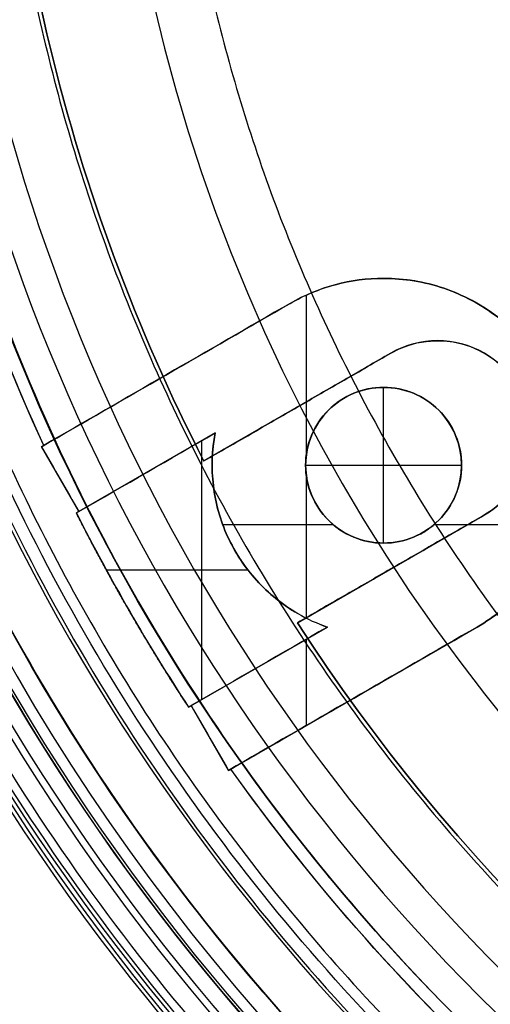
# Model space of a CAD drawing. Header units: millimetres. Extents: x -90 to 90, y -91 to 90.
# Tile 24 of 256: x -30 to -22, y -22 to -7. Entities that reach past the tile are written whole.
import ezdxf

# ---------------------------------------------------------------- set-up
doc = ezdxf.new("R2010")
doc.units = ezdxf.units.MM
doc.layers.add('Layer 01', color=7, linetype='Continuous', true_color=0x000000)

# ---------------------------------------------------------------- blocks, each defined once
blk = doc.blocks.new('PRT0036.stp')
at = {"layer": 'Layer 01'}
for p, q in [((-29.002, 10, 13.973), (-29.002, 11.5, 13.973)), ((-27.629, 2.9, 13.873), (-27.629, 11.5, 13.873)), ((-27.309, 2.9, 12.303), (-27.309, 11.5, 12.303)), ((-26.602, 10, 18.13), (-26.602, 11.5, 18.13)), ((-26.396, 11.5, 14.7), (-24.628, 11.5, 14.7)), ((-25.829, 11.5, 16.991), (-25.829, 2.9, 16.991)), ((-25.066, 3.5, 13.75), (-25.066, 11.5, 13.75)), ((-25.051, 11.5, 17.927), (-25.051, 11.5, 16.542)), ((-25.051, 11.5, 16.207), (-25.051, 11.5, 13.941)), ((-25.051, 11.5, 13.559), (-25.051, 11.5, 11.016)), ((-24.309, 11.5, 17.499), (-24.309, 2.9, 17.499)), ((-23.003, 11.5, 14.7), (-20.97, 11.5, 14.7)), ((-22.566, 3.5, 13.75), (-22.566, 11.5, 13.75)), ((-28.702, 10.75, 14.493), (-29.302, 10.75, 13.453)), ((-26.302, 10.75, 18.649), (-26.902, 10.75, 17.61)), ((-25.316, 7.2, 11.152), (-29.265, 7.2, 13.432)), ((-26.516, 7.2, 13.231), (-28.742, 7.2, 14.516)), ((-26.942, 7.2, 17.634), (-24.716, 7.2, 16.348)), ((-26.265, 7.2, 18.628), (-22.316, 7.2, 16.348)), ((-25.066, 3.5, 13.75), (-22.566, 3.5, 13.75)), ((-23.816, 3.5, 15), (-23.816, 3.5, 12.5)), ((-28.261, 2.9, 15.432), (-25.991, 2.9, 15.432)), ((-26.729, 2.9, 17.511), (-26.729, 2.9, 13.354))]:
    blk.add_line(p, q, dxfattribs=at)
at = {"layer": 'Layer 01', "extrusion": (0, 1, 0)}
for centre, radius, start, end in [((23.816, 13.75, 7.5), 1.25, 270, 90), ((23.816, 13.75, 7.5), 1.25, 90, 270), ((23.816, 13.75, 7.2), 2.75, 349.1148, 60), ((23.816, 13.75, 7.2), 3, 270, 300), ((23.816, 13.75, 7.2), 2.75, 60, 70.8852), ((23.816, 13.75, 7.2), 3, 120, 270)]:
    blk.add_arc(centre, radius, start, end, dxfattribs=at)
at = {"layer": 'Layer 01', "extrusion": (0, -1, 0)}
for centre, radius, start, end in [((0, 0, -7.284), 34, 0, 180), ((0, 0, -6.45), 32.2, 155.3459, 204.6541), ((0, 0, -6.45), 32.2, 95.3459, 144.6541), ((0, 0, -6.3), 34, 146.2499764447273, 146.2500228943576), ((0, 0, -4.25), 34, 91.6854, 180), ((0, 0, -0.3), 32, 0, 180)]:
    blk.add_arc(centre, radius, start, end, dxfattribs=at)
at = {"layer": 'Layer 01'}
for points, degree in [([(-29.302, 10, 13.453), (-29.302, 10.5, 13.453), (-29.302, 11, 13.453), (-29.302, 11.5, 13.453)], 3), ([(-29.302, 11.5, 13.453), (-27.973, 11.5, 12.686), (-26.644, 11.5, 11.919), (-25.316, 11.5, 11.152)], 3), ([(-29.302, 11.5, 13.453), (-29.102, 11.5, 13.8), (-28.902, 11.5, 14.146), (-28.702, 11.5, 14.493)], 3), ([(-28.702, 11.5, 14.493), (-27.973, 11.5, 14.072), (-27.245, 11.5, 13.651), (-26.516, 11.5, 13.231)], 3), ([(-28.702, 10, 14.493), (-28.702, 10.5, 14.493), (-28.702, 11, 14.493), (-28.702, 11.5, 14.493)], 3), ([(-26.902, 11.5, 17.61), (-26.702, 11.5, 17.957), (-26.502, 11.5, 18.303), (-26.302, 11.5, 18.649)], 3), ([(-26.902, 11.5, 17.61), (-26.902, 11, 17.61), (-26.902, 10.5, 17.61), (-26.902, 10, 17.61)], 3), ([(-24.716, 11.5, 16.348), (-25.445, 11.5, 16.769), (-26.173, 11.5, 17.19), (-26.902, 11.5, 17.61)], 3), ([(-26.516, 11.5, 13.231), (-26.516, 8.633, 13.231), (-26.516, 5.767, 13.231), (-26.516, 2.9, 13.231)], 3), ([(-22.316, 11.5, 16.348), (-23.644, 11.5, 17.115), (-24.973, 11.5, 17.882), (-26.302, 11.5, 18.649)], 3), ([(-26.302, 11.5, 18.649), (-26.302, 11, 18.649), (-26.302, 10.5, 18.649), (-26.302, 10, 18.649)], 3), ([(-25.316, 2.9, 11.152), (-25.316, 5.767, 11.152), (-25.316, 8.633, 11.152), (-25.316, 11.5, 11.152)], 3), ([(-25.191, 2.9, 16.132), (-25.191, 11.5, 16.132)], 1), ([(-25.191, 11.5, 16.132), (-25.04, 11.5, 16.219), (-24.881, 11.5, 16.291), (-24.716, 11.5, 16.348)], 3), ([(-24.716, 2.9, 16.348), (-24.716, 5.767, 16.348), (-24.716, 8.633, 16.348), (-24.716, 11.5, 16.348)], 3), ([(-23.816, 2.9, 10.75), (-23.816, 11.5, 10.75)], 1), ([(-23.816, 3.5, 15), (-23.816, 6.167, 15), (-23.816, 8.833, 15), (-23.816, 11.5, 15)], 3), ([(-23.816, 11.5, 12.5), (-23.816, 8.833, 12.5), (-23.816, 6.167, 12.5), (-23.816, 3.5, 12.5)], 3), ([(-22.316, 11.5, 16.348), (-22.316, 8.633, 16.348), (-22.316, 5.767, 16.348), (-22.316, 2.9, 16.348)], 3), ([(-29.302, 10, 13.453), (-29.102, 10, 13.8), (-28.902, 10, 14.146), (-28.702, 10, 14.493)], 3), ([(-29.265, 10, 13.432), (-29.277, 10, 13.439), (-29.289, 10, 13.446), (-29.302, 10, 13.453)], 3), ([(-29.265, 2.9, 13.432), (-29.265, 5.267, 13.432), (-29.265, 7.633, 13.432), (-29.265, 10, 13.432)], 3), ([(-28.742, 10, 14.516), (-28.201, 10, 15.588), (-27.6, 10, 16.629), (-26.942, 10, 17.634)], 3), ([(-28.742, 10, 14.516), (-28.742, 7.633, 14.516), (-28.742, 5.267, 14.516), (-28.742, 2.9, 14.516)], 3), ([(-28.702, 10, 14.493), (-28.715, 10, 14.5), (-28.729, 10, 14.508), (-28.742, 10, 14.516)], 3), ([(-27.886, 10, 16.1), (-27.886, 2.9, 16.1)], 1), ([(-26.942, 2.9, 17.634), (-26.942, 5.267, 17.634), (-26.942, 7.633, 17.634), (-26.942, 10, 17.634)], 3), ([(-26.942, 10, 17.634), (-26.929, 10, 17.626), (-26.915, 10, 17.618), (-26.902, 10, 17.61)], 3), ([(-26.902, 10, 17.61), (-26.702, 10, 17.957), (-26.502, 10, 18.303), (-26.302, 10, 18.649)], 3), ([(-26.302, 10, 18.649), (-26.289, 10, 18.642), (-26.277, 10, 18.635), (-26.265, 10, 18.628)], 3), ([(-26.265, 10, 18.628), (-26.265, 7.633, 18.628), (-26.265, 5.267, 18.628), (-26.265, 2.9, 18.628)], 3), ([(-25.316, 2.9, 11.152), (-26.632, 2.9, 11.912), (-27.948, 2.9, 12.672), (-29.265, 2.9, 13.432)], 3), ([(-28.742, 2.9, 14.516), (-28.472, 2.9, 15.052), (-28.186, 2.9, 15.58), (-27.886, 2.9, 16.1)], 3), ([(-28.742, 2.9, 14.516), (-28, 2.9, 14.088), (-27.258, 2.9, 13.659), (-26.516, 2.9, 13.231)], 3), ([(-27.886, 2.9, 16.1), (-27.586, 2.9, 16.62), (-27.271, 2.9, 17.131), (-26.942, 2.9, 17.634)], 3), ([(-24.716, 2.9, 16.348), (-25.458, 2.9, 16.777), (-26.2, 2.9, 17.205), (-26.942, 2.9, 17.634)], 3), ([(-26.265, 2.9, 18.628), (-24.948, 2.9, 17.868), (-23.632, 2.9, 17.108), (-22.316, 2.9, 16.348)], 3), ([(-23.816, 2.9, 10.75), (-24.339, 2.9, 10.75), (-24.862, 2.9, 10.89), (-25.316, 2.9, 11.152)], 3), ([(-25.191, 2.9, 16.132), (-25.04, 2.9, 16.219), (-24.881, 2.9, 16.291), (-24.716, 2.9, 16.348)], 3)]:
    blk.add_open_spline(points, degree=degree, dxfattribs=at)
for points, knots in [([(-25.191, 11.5, 16.132), (-25.436, 11.5, 15.99), (-25.66, 11.5, 15.81), (-26.041, 11.5, 15.39), (-26.199, 11.5, 15.151), (-26.435, 11.5, 14.635), (-26.512, 11.5, 14.359), (-26.58, 11.5, 13.796), (-26.57, 11.5, 13.509), (-26.516, 11.5, 13.231)], [-3.415768, -3.415768, -3.415768, -3.415768, -2.561826, -2.561826, -1.707884, -1.707884, -0.853942, -0.853942, 0, 0, 0, 0]), ([(-25.316, 11.5, 11.152), (-25.088, 11.5, 11.02), (-24.846, 11.5, 10.92), (-24.338, 11.5, 10.784), (-24.079, 11.5, 10.75), (-23.816, 11.5, 10.75)], [-1.575322, -1.575322, -1.575322, -1.575322, -0.787661, -0.787661, 0, 0, 0, 0]), ([(-23.816, 11.5, 15), (-23.981, 11.5, 15), (-24.141, 11.5, 14.968), (-24.447, 11.5, 14.842), (-24.583, 11.5, 14.751), (-24.817, 11.5, 14.517), (-24.907, 11.5, 14.381), (-25.034, 11.5, 14.076), (-25.066, 11.5, 13.915), (-25.066, 11.5, 13.585), (-25.034, 11.5, 13.424), (-24.907, 11.5, 13.119), (-24.816, 11.5, 12.983), (-24.583, 11.5, 12.749), (-24.447, 11.5, 12.659), (-24.141, 11.5, 12.532), (-23.982, 11.5, 12.5), (-23.816, 11.5, 12.5)], [-3.952676, -3.952676, -3.952676, -3.952676, -3.458592, -3.458592, -2.964507, -2.964507, -2.470423, -2.470423, -1.976338, -1.976338, -1.482254, -1.482254, -0.988169, -0.988169, -0.494085, -0.494085, 0, 0, 0, 0]), ([(-23.816, 11.5, 10.75), (-23.488, 11.5, 10.75), (-23.161, 11.5, 10.804), (-22.541, 11.5, 11.014), (-22.249, 11.5, 11.171), (-21.73, 11.5, 11.569), (-21.503, 11.5, 11.811), (-21.139, 11.5, 12.355), (-21.003, 11.5, 12.657), (-20.833, 11.5, 13.29), (-20.801, 11.5, 13.62), (-20.844, 11.5, 14.273), (-20.919, 11.5, 14.596), (-21.169, 11.5, 15.2), (-21.344, 11.5, 15.482), (-21.776, 11.5, 15.974), (-22.032, 11.5, 16.184), (-22.316, 11.5, 16.348)], [0, 0, 0, 0, 0.986115, 0.986115, 1.97223, 1.97223, 2.958344, 2.958344, 3.944459, 3.944459, 4.930574, 4.930574, 5.916689, 5.916689, 6.902803, 6.902803, 7.888918, 7.888918, 7.888918, 7.888918]), ([(-23.816, 11.5, 12.5), (-23.65, 11.5, 12.5), (-23.49, 11.5, 12.532), (-23.185, 11.5, 12.658), (-23.049, 11.5, 12.749), (-22.815, 11.5, 12.983), (-22.724, 11.5, 13.119), (-22.597, 11.5, 13.424), (-22.566, 11.5, 13.585), (-22.566, 11.5, 13.915), (-22.598, 11.5, 14.076), (-22.724, 11.5, 14.381), (-22.815, 11.5, 14.517), (-23.049, 11.5, 14.751), (-23.184, 11.5, 14.841), (-23.49, 11.5, 14.968), (-23.65, 11.5, 15), (-23.816, 11.5, 15)], [-3.952676, -3.952676, -3.952676, -3.952676, -3.458592, -3.458592, -2.964507, -2.964507, -2.470423, -2.470423, -1.976338, -1.976338, -1.482254, -1.482254, -0.988169, -0.988169, -0.494085, -0.494085, 0, 0, 0, 0]), ([(0, 10, 33), (-2.16, 10, 33), (-4.32, 10, 32.787), (-8.556, 10, 31.945), (-10.633, 10, 31.315), (-14.624, 10, 29.661), (-16.538, 10, 28.638), (-20.13, 10, 26.239), (-21.807, 10, 24.862), (-24.862, 10, 21.807), (-26.239, 10, 20.13), (-28.638, 10, 16.538), (-29.661, 10, 14.624), (-31.315, 10, 10.633), (-31.945, 10, 8.556), (-32.787, 10, 4.32), (-33, 10, 2.16), (-33, 10, -2.16), (-32.787, 10, -4.32), (-31.945, 10, -8.556), (-31.315, 10, -10.633), (-29.661, 10, -14.624), (-28.638, 10, -16.538), (-26.239, 10, -20.13), (-24.862, 10, -21.807), (-21.807, 10, -24.862), (-20.13, 10, -26.239), (-16.538, 10, -28.638), (-14.624, 10, -29.661), (-10.633, 10, -31.315), (-8.556, 10, -31.945), (-4.32, 10, -32.787), (-2.16, 10, -33), (0, 10, -33)], [-103.838908, -103.838908, -103.838908, -103.838908, -97.348976, -97.348976, -90.859044, -90.859044, -84.369113, -84.369113, -77.879181, -77.879181, -71.389249, -71.389249, -64.899317, -64.899317, -58.409386, -58.409386, -51.919454, -51.919454, -45.429522, -45.429522, -38.93959, -38.93959, -32.449659, -32.449659, -25.959727, -25.959727, -19.469795, -19.469795, -12.979863, -12.979863, -6.489932, -6.489932, 0, 0, 0, 0]), ([(-29.265, 10, 13.432), (-30.232, 10, 11.325), (-30.963, 10, 9.139), (-31.953, 10, 4.61), (-32.2, 10, 2.318), (-32.2, 10)], [0, 0, 0, 0, 6.94121, 6.94121, 13.882419, 13.882419, 13.882419, 13.882419]), ([(-3, 10, 32.06), (-5.308, 10, 31.844), (-7.566, 10, 31.384), (-11.984, 10, 29.976), (-14.092, 10, 29.045), (-18.108, 10, 26.727), (-19.968, 10, 25.367), (-23.396, 10, 22.245), (-24.924, 10, 20.519), (-26.265, 10, 18.628)], [0, 0, 0, 0, 6.941211, 6.941211, 13.882422, 13.882422, 20.823633, 20.823633, 27.764844, 27.764844, 27.764844, 27.764844]), ([(-34, 8.268), (-34, 8.268, 2.225), (-33.781, 8.268, 4.451), (-32.913, 8.268, 8.816), (-32.263, 8.268, 10.955), (-30.56, 8.268, 15.067), (-29.506, 8.268, 17.039), (-27.034, 8.268, 20.74), (-25.615, 8.268, 22.468), (-22.468, 8.268, 25.615), (-20.74, 8.268, 27.034), (-17.039, 8.268, 29.506), (-15.067, 8.268, 30.56), (-10.955, 8.268, 32.263), (-8.816, 8.268, 32.913), (-4.451, 8.268, 33.781), (-2.225, 8.268, 34), (0, 8.268, 34)], [-53.492771, -53.492771, -53.492771, -53.492771, -46.806174, -46.806174, -40.119578, -40.119578, -33.432982, -33.432982, -26.746385, -26.746385, -20.059789, -20.059789, -13.373193, -13.373193, -6.686596, -6.686596, 0, 0, 0, 0]), ([(-34, 6.3), (-34, 6.3, 2.225), (-33.781, 6.3, 4.451), (-32.913, 6.3, 8.816), (-32.263, 6.3, 10.955), (-30.56, 6.3, 15.067), (-29.506, 6.3, 17.039), (-27.034, 6.3, 20.74), (-25.615, 6.3, 22.468), (-22.468, 6.3, 25.615), (-20.74, 6.3, 27.034), (-17.039, 6.3, 29.506), (-15.067, 6.3, 30.56), (-10.955, 6.3, 32.263), (-8.816, 6.3, 32.913), (-4.451, 6.3, 33.781), (-2.225, 6.3, 34), (2.225, 6.3, 34), (4.451, 6.3, 33.781), (8.816, 6.3, 32.913), (10.955, 6.3, 32.263), (15.067, 6.3, 30.56), (17.039, 6.3, 29.506), (20.74, 6.3, 27.034), (22.468, 6.3, 25.615), (25.615, 6.3, 22.468), (27.034, 6.3, 20.74), (29.506, 6.3, 17.039), (30.56, 6.3, 15.067), (32.263, 6.3, 10.955), (32.913, 6.3, 8.816), (33.781, 6.3, 4.451), (34, 6.3, 2.225), (34, 6.3)], [0, 0, 0, 0, 6.686596, 6.686596, 13.373193, 13.373193, 20.059789, 20.059789, 26.746385, 26.746385, 33.432982, 33.432982, 40.119578, 40.119578, 46.806174, 46.806174, 53.492771, 53.492771, 60.179367, 60.179367, 66.865963, 66.865963, 73.55256, 73.55256, 80.239156, 80.239156, 86.925753, 86.925753, 93.612349, 93.612349, 100.298945, 100.298945, 106.985542, 106.985542, 106.985542, 106.985542]), ([(-33.2, 5.5), (-33.2, 5.5, 2.173), (-32.986, 5.5, 4.346), (-32.138, 5.5, 8.608), (-31.504, 5.5, 10.698), (-29.841, 5.5, 14.713), (-28.812, 5.5, 16.638), (-26.398, 5.5, 20.252), (-25.012, 5.5, 21.939), (-21.939, 5.5, 25.012), (-20.252, 5.5, 26.398), (-16.638, 5.5, 28.812), (-14.713, 5.5, 29.841), (-10.698, 5.5, 31.504), (-8.608, 5.5, 32.138), (-4.346, 5.5, 32.986), (-2.173, 5.5, 33.2), (2.173, 5.5, 33.2), (4.346, 5.5, 32.986), (8.608, 5.5, 32.138), (10.698, 5.5, 31.504), (14.713, 5.5, 29.841), (16.638, 5.5, 28.812), (20.252, 5.5, 26.398), (21.939, 5.5, 25.012), (25.012, 5.5, 21.939), (26.398, 5.5, 20.252), (28.812, 5.5, 16.638), (29.841, 5.5, 14.713), (31.504, 5.5, 10.698), (32.138, 5.5, 8.608), (32.986, 5.5, 4.346), (33.2, 5.5, 2.173), (33.2, 5.5)], [-104.468235, -104.468235, -104.468235, -104.468235, -97.93897, -97.93897, -91.409705, -91.409705, -84.880441, -84.880441, -78.351176, -78.351176, -71.821911, -71.821911, -65.292647, -65.292647, -58.763382, -58.763382, -52.234117, -52.234117, -45.704853, -45.704853, -39.175588, -39.175588, -32.646323, -32.646323, -26.117059, -26.117059, -19.587794, -19.587794, -13.058529, -13.058529, -6.529265, -6.529265, 0, 0, 0, 0]), ([(34, 4.7), (34, 4.7, 2.225), (33.781, 4.7, 4.451), (32.913, 4.7, 8.816), (32.263, 4.7, 10.955), (30.56, 4.7, 15.067), (29.506, 4.7, 17.039), (27.034, 4.7, 20.74), (25.615, 4.7, 22.468), (22.468, 4.7, 25.615), (20.74, 4.7, 27.034), (17.039, 4.7, 29.506), (15.067, 4.7, 30.56), (10.955, 4.7, 32.263), (8.816, 4.7, 32.913), (4.451, 4.7, 33.781), (2.225, 4.7, 34), (-2.225, 4.7, 34), (-4.451, 4.7, 33.781), (-8.816, 4.7, 32.913), (-10.955, 4.7, 32.263), (-15.067, 4.7, 30.56), (-17.039, 4.7, 29.506), (-20.74, 4.7, 27.034), (-22.468, 4.7, 25.615), (-25.615, 4.7, 22.468), (-27.034, 4.7, 20.74), (-29.506, 4.7, 17.039), (-30.56, 4.7, 15.067), (-32.263, 4.7, 10.955), (-32.913, 4.7, 8.816), (-33.781, 4.7, 4.451), (-34, 4.7, 2.225), (-34, 4.7)], [0, 0, 0, 0, 6.686596, 6.686596, 13.373193, 13.373193, 20.059789, 20.059789, 26.746385, 26.746385, 33.432982, 33.432982, 40.119578, 40.119578, 46.806174, 46.806174, 53.492771, 53.492771, 60.179367, 60.179367, 66.865963, 66.865963, 73.55256, 73.55256, 80.239156, 80.239156, 86.925753, 86.925753, 93.612349, 93.612349, 100.298945, 100.298945, 106.985542, 106.985542, 106.985542, 106.985542]), ([(-1, 3.8, 35.153), (-3.259, 3.8, 35.089), (-5.512, 3.8, 34.806), (-9.922, 3.8, 33.814), (-12.079, 3.8, 33.105), (-16.217, 3.8, 31.287), (-18.198, 3.8, 30.177), (-21.911, 3.8, 27.6), (-23.643, 3.8, 26.132), (-26.793, 3.8, 22.89), (-28.212, 3.8, 21.117), (-30.683, 3.8, 17.333), (-31.735, 3.8, 15.321), (-33.435, 3.8, 11.133), (-34.083, 3.8, 8.956), (-34.949, 3.8, 4.52), (-35.167, 3.8, 2.26), (-35.167, 3.8)], [-54.324396, -54.324396, -54.324396, -54.324396, -47.533846, -47.533846, -40.743297, -40.743297, -33.952747, -33.952747, -27.162198, -27.162198, -20.371648, -20.371648, -13.581099, -13.581099, -6.790549, -6.790549, 0, 0, 0, 0]), ([(-34, 3.8), (-34, 3.8, 2.184), (-33.789, 3.8, 4.367), (-32.953, 3.8, 8.654), (-32.328, 3.8, 10.756), (-30.686, 3.8, 14.803), (-29.67, 3.8, 16.747), (-27.284, 3.8, 20.405), (-25.914, 3.8, 22.119), (-22.871, 3.8, 25.252), (-21.199, 3.8, 26.672), (-17.613, 3.8, 29.164), (-15.7, 3.8, 30.237), (-11.703, 3.8, 31.997), (-9.619, 3.8, 32.684), (-5.359, 3.8, 33.646), (-3.183, 3.8, 33.921), (-1, 3.8, 33.985)], [-52.487883, -52.487883, -52.487883, -52.487883, -45.926897, -45.926897, -39.365912, -39.365912, -32.804927, -32.804927, -26.243941, -26.243941, -19.682956, -19.682956, -13.121971, -13.121971, -6.560985, -6.560985, 0, 0, 0, 0]), ([(-23.816, 3.5, 12.5), (-23.981, 3.5, 12.5), (-24.141, 3.5, 12.532), (-24.447, 3.5, 12.658), (-24.583, 3.5, 12.749), (-24.817, 3.5, 12.983), (-24.907, 3.5, 13.119), (-25.034, 3.5, 13.424), (-25.066, 3.5, 13.585), (-25.066, 3.5, 13.915), (-25.034, 3.5, 14.076), (-24.907, 3.5, 14.381), (-24.816, 3.5, 14.517), (-24.583, 3.5, 14.751), (-24.447, 3.5, 14.841), (-24.141, 3.5, 14.968), (-23.982, 3.5, 15), (-23.816, 3.5, 15)], [-3.952676, -3.952676, -3.952676, -3.952676, -3.458592, -3.458592, -2.964507, -2.964507, -2.470423, -2.470423, -1.976338, -1.976338, -1.482254, -1.482254, -0.988169, -0.988169, -0.494085, -0.494085, 0, 0, 0, 0]), ([(-23.816, 3.5, 15), (-23.65, 3.5, 15), (-23.49, 3.5, 14.968), (-23.185, 3.5, 14.842), (-23.049, 3.5, 14.751), (-22.815, 3.5, 14.517), (-22.724, 3.5, 14.381), (-22.597, 3.5, 14.076), (-22.566, 3.5, 13.915), (-22.566, 3.5, 13.585), (-22.598, 3.5, 13.424), (-22.724, 3.5, 13.119), (-22.815, 3.5, 12.983), (-23.049, 3.5, 12.749), (-23.184, 3.5, 12.659), (-23.49, 3.5, 12.532), (-23.65, 3.5, 12.5), (-23.816, 3.5, 12.5)], [-3.952676, -3.952676, -3.952676, -3.952676, -3.458592, -3.458592, -2.964507, -2.964507, -2.470423, -2.470423, -1.976338, -1.976338, -1.482254, -1.482254, -0.988169, -0.988169, -0.494085, -0.494085, 0, 0, 0, 0]), ([(-29.265, 2.9, 13.432), (-30.228, 2.9, 11.333), (-30.965, 2.9, 9.13), (-31.951, 2.9, 4.618), (-32.2, 2.9, 2.309), (-32.2, 2.9)], [-13.88221, -13.88221, -13.88221, -13.88221, -6.941105, -6.941105, 0, 0, 0, 0]), ([(-26.516, 2.9, 13.231), (-26.57, 2.9, 13.509), (-26.58, 2.9, 13.796), (-26.512, 2.9, 14.359), (-26.435, 2.9, 14.635), (-26.199, 2.9, 15.151), (-26.041, 2.9, 15.39), (-25.66, 2.9, 15.81), (-25.436, 2.9, 15.99), (-25.191, 2.9, 16.132)], [-3.415768, -3.415768, -3.415768, -3.415768, -2.561826, -2.561826, -1.707884, -1.707884, -0.853942, -0.853942, 0, 0, 0, 0]), ([(-3, 2.9, 32.06), (-5.299, 2.9, 31.845), (-7.575, 2.9, 31.381), (-11.976, 2.9, 29.979), (-14.1, 2.9, 29.041), (-18.1, 2.9, 26.731), (-19.975, 2.9, 25.361), (-23.39, 2.9, 22.251), (-24.929, 2.9, 20.512), (-26.265, 2.9, 18.628)], [-27.764421, -27.764421, -27.764421, -27.764421, -20.823316, -20.823316, -13.88221, -13.88221, -6.941105, -6.941105, 0, 0, 0, 0]), ([(-22.316, 2.9, 16.348), (-22.032, 2.9, 16.184), (-21.776, 2.9, 15.974), (-21.344, 2.9, 15.482), (-21.169, 2.9, 15.2), (-20.919, 2.9, 14.596), (-20.844, 2.9, 14.273), (-20.801, 2.9, 13.62), (-20.833, 2.9, 13.29), (-21.003, 2.9, 12.657), (-21.139, 2.9, 12.355), (-21.503, 2.9, 11.811), (-21.73, 2.9, 11.569), (-22.249, 2.9, 11.171), (-22.541, 2.9, 11.014), (-23.161, 2.9, 10.804), (-23.488, 2.9, 10.75), (-23.816, 2.9, 10.75)], [0, 0, 0, 0, 0.986115, 0.986115, 1.97223, 1.97223, 2.958344, 2.958344, 3.944459, 3.944459, 4.930574, 4.930574, 5.916689, 5.916689, 6.902803, 6.902803, 7.888918, 7.888918, 7.888918, 7.888918]), ([(10.945, 0.6, 30.07), (9.741, 0.6, 30.508), (8.514, 0.6, 30.873), (6.019, 0.6, 31.455), (4.757, 0.6, 31.67), (2.21, 0.6, 31.949), (0.932, 0.6, 32.012), (-1.63, 0.6, 31.984), (-2.907, 0.6, 31.893), (-5.447, 0.6, 31.559), (-6.704, 0.6, 31.316), (-9.186, 0.6, 30.68), (-10.404, 0.6, 30.289), (-12.792, 0.6, 29.36), (-13.955, 0.6, 28.825), (-16.215, 0.6, 27.618), (-17.305, 0.6, 26.948), (-19.404, 0.6, 25.478), (-20.406, 0.6, 24.682), (-22.314, 0.6, 22.972), (-23.214, 0.6, 22.062), (-24.904, 0.6, 20.136), (-25.688, 0.6, 19.125), (-27.135, 0.6, 17.01), (-27.793, 0.6, 15.912), (-28.976, 0.6, 13.64), (-29.498, 0.6, 12.471), (-30.4, 0.6, 10.073), (-30.778, 0.6, 8.85), (-31.387, 0.6, 6.362), (-31.617, 0.6, 5.103), (-31.923, 0.6, 2.558), (-32, 0.6, 1.282), (-32, 0.6)], [-61.4725, -61.4725, -61.4725, -61.4725, -57.630468, -57.630468, -53.788437, -53.788437, -49.946406, -49.946406, -46.104375, -46.104375, -42.262344, -42.262344, -38.420312, -38.420312, -34.578281, -34.578281, -30.73625, -30.73625, -26.894219, -26.894219, -23.052187, -23.052187, -19.210156, -19.210156, -15.368125, -15.368125, -11.526094, -11.526094, -7.684062, -7.684062, -3.842031, -3.842031, 0, 0, 0, 0]), ([(35.3, 0), (35.3, 0, 2.318), (35.074, 0, 4.614), (34.17, 0, 9.16), (33.5, 0, 11.368), (31.726, 0, 15.65), (30.638, 0, 17.685), (28.063, 0, 21.539), (26.6, 0, 23.322), (23.322, 0, 26.6), (21.539, 0, 28.063), (17.685, 0, 30.638), (15.65, 0, 31.726), (11.368, 0, 33.5), (9.16, 0, 34.17), (4.614, 0, 35.074), (2.317, 0, 35.3), (-2.317, 0, 35.3), (-4.614, 0, 35.074), (-9.16, 0, 34.17), (-11.368, 0, 33.5), (-15.65, 0, 31.726), (-17.685, 0, 30.638), (-21.539, 0, 28.063), (-23.322, 0, 26.6), (-26.6, 0, 23.322), (-28.063, 0, 21.539), (-30.638, 0, 17.685), (-31.726, 0, 15.65), (-33.5, 0, 11.368), (-34.17, 0, 9.16), (-35.074, 0, 4.614), (-35.3, 0, 2.318), (-35.3, 0)], [0, 0, 0, 0, 6.942329, 6.942329, 13.884658, 13.884658, 20.826987, 20.826987, 27.769316, 27.769316, 34.711644, 34.711644, 41.653973, 41.653973, 48.596302, 48.596302, 55.538631, 55.538631, 62.48096, 62.48096, 69.423289, 69.423289, 76.365618, 76.365618, 83.307947, 83.307947, 90.250276, 90.250276, 97.192604, 97.192604, 104.134933, 104.134933, 111.077262, 111.077262, 111.077262, 111.077262]), ([(-32, 0), (-32, 0, 2.101), (-31.795, 0, 4.182), (-30.975, 0, 8.303), (-30.368, 0, 10.305), (-28.76, 0, 14.187), (-27.774, 0, 16.031), (-25.44, 0, 19.525), (-24.113, 0, 21.142), (-21.142, 0, 24.113), (-19.525, 0, 25.44), (-16.032, 0, 27.774), (-14.187, 0, 28.76), (-10.305, 0, 30.368), (-8.303, 0, 30.975), (-4.182, 0, 31.795), (-2.101, 0, 32), (2.101, 0, 32), (4.182, 0, 31.795), (8.303, 0, 30.975), (10.305, 0, 30.368), (14.187, 0, 28.76), (16.031, 0, 27.774), (19.525, 0, 25.44), (21.142, 0, 24.113), (24.113, 0, 21.142), (25.44, 0, 19.525), (27.774, 0, 16.032), (28.76, 0, 14.187), (30.368, 0, 10.305), (30.975, 0, 8.303), (31.795, 0, 4.182), (32, 0, 2.101), (32, 0)], [-100.693264, -100.693264, -100.693264, -100.693264, -94.399935, -94.399935, -88.106606, -88.106606, -81.813277, -81.813277, -75.519948, -75.519948, -69.226619, -69.226619, -62.93329, -62.93329, -56.639961, -56.639961, -50.346632, -50.346632, -44.053303, -44.053303, -37.759974, -37.759974, -31.466645, -31.466645, -25.173316, -25.173316, -18.879987, -18.879987, -12.586658, -12.586658, -6.293329, -6.293329, 0, 0, 0, 0])]:
    blk.add_open_spline(points, degree=3, knots=knots, dxfattribs=at)
blk.add_rational_spline([(-26.942, 6.45, 17.634), (-27.93, 6.45, 16.125), (-28.742, 6.45, 14.516)], [0.996944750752, 0.995385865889, 0.996944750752], degree=2, dxfattribs=at)
blk = doc.blocks.new('PRT0029.stp')
at = {"layer": 'Layer 01', "color": 254, "true_color": 0xcad1ee, "extrusion": (0, 1, 0)}
for centre, radius, start, end in [((0, 0, 163.358), 86.619, 270, 90), ((0, 0, 163.309), 86.441, 270, 90), ((0, 0, 163.458), 84.194, 270, 90), ((0, 0, 163.027), 86.989, 360, 90), ((0, 0, 160.958), 87.097, 360, 180)]:
    blk.add_arc(centre, radius, start, end, dxfattribs=at)
at = {"layer": 'Layer 01', "color": 254, "true_color": 0xcad1ee, "extrusion": (0, -1, 0)}
for centre, radius, start, end in [((0, 0, -163.176), 86.312, 90, 270), ((0, 0, -163.215), 85.024, 90, 270), ((0, 0, -163), 86.118, 90, 270), ((0, 0, -162.968), 85.961, 90, 270), ((0, 0, -162.982), 85.856, 90, 270), ((0, 0, -161.993), 87.043, 0, 180)]:
    blk.add_arc(centre, radius, start, end, dxfattribs=at)
at = {"layer": 'Layer 01', "color": 254, "true_color": 0xcad1ee}
blk.add_open_spline([(0, 163.262, -86.88), (-5.686, 163.272, -86.869), (-11.371, 163.272, -86.309), (-22.524, 163.272, -84.091), (-27.991, 163.272, -82.432), (-38.496, 163.272, -78.081), (-43.535, 163.272, -75.388), (-52.989, 163.272, -69.07), (-57.405, 163.272, -65.446), (-65.446, 163.272, -57.405), (-69.07, 163.272, -52.989), (-75.388, 163.272, -43.535), (-78.081, 163.272, -38.496), (-82.432, 163.272, -27.991), (-84.091, 163.272, -22.524), (-86.309, 163.272, -11.371), (-86.869, 163.272, -5.686), (-86.869, 163.272, 5.686), (-86.309, 163.272, 11.371), (-84.091, 163.272, 22.524), (-82.432, 163.272, 27.991), (-78.081, 163.272, 38.496), (-75.388, 163.272, 43.535), (-69.07, 163.272, 52.989), (-65.446, 163.272, 57.405), (-57.405, 163.272, 65.446), (-52.989, 163.272, 69.07), (-43.535, 163.272, 75.388), (-38.496, 163.272, 78.081), (-27.991, 163.272, 82.432), (-22.524, 163.272, 84.091), (-11.371, 163.272, 86.309), (-5.686, 163.272, 86.869), (0, 163.262, 86.88)], degree=3, knots=[-273.345341, -273.345341, -273.345341, -273.345341, -256.261258, -256.261258, -239.177174, -239.177174, -222.09309, -222.09309, -205.009006, -205.009006, -187.924922, -187.924922, -170.840838, -170.840838, -153.756755, -153.756755, -136.672671, -136.672671, -119.588587, -119.588587, -102.504503, -102.504503, -85.420419, -85.420419, -68.336335, -68.336335, -51.252252, -51.252252, -34.168168, -34.168168, -17.084084, -17.084084, 0, 0, 0, 0], dxfattribs=at)
blk = doc.blocks.new('PRT0035.stp')
at = {"layer": 'Layer 01', "color": 254, "true_color": 0xcad1ee}
for p, q in [((-25.199, 11.4, 12.817), (-25.199, 12.6, 12.817)), ((-23.699, 12.6, 15.415), (-23.699, 11.4, 15.415)), ((-23.7, 12, 11.951), (-26.698, 12, 13.682)), ((-25.198, 12, 16.28), (-22.2, 12, 14.549))]:
    blk.add_line(p, q, dxfattribs=at)
at = {"layer": 'Layer 01', "color": 254, "true_color": 0xcad1ee, "extrusion": (0, -1, 0)}
for centre, radius, start, end in [((0, 0, -12.6), 30, 152.866, 180), ((0, 0, -12.6), 30, 95.2595, 147.134), ((-22.95, 13.25, -12.6), 1.5, 240, 60), ((0, 0, -12), 30, 152.866, 180), ((0, 0, -12), 30, 95.2595, 147.134), ((-22.95, 13.25, -12), 1.5, 240, 60)]:
    blk.add_arc(centre, radius, start, end, dxfattribs=at)
at = {"layer": 'Layer 01', "color": 254, "true_color": 0xcad1ee, "extrusion": (0, 1, 0)}
for centre, radius, start, end in [((0, 0, 11.4), 30, 0, 27.134), ((0, 0, 11.4), 30, 32.866, 84.7405), ((22.95, 13.25, 11.4), 1.5, 120, 300)]:
    blk.add_arc(centre, radius, start, end, dxfattribs=at)
at = {"layer": 'Layer 01', "color": 254, "true_color": 0xcad1ee}
for points in [[(-26.698, 11.4, 13.682), (-26.698, 12.6, 13.682)], [(-26.698, 12.6, 13.682), (-23.7, 12.6, 11.951)], [(-25.198, 12.6, 16.28), (-25.198, 11.4, 16.28)], [(-22.2, 12.6, 14.549), (-25.198, 12.6, 16.28)], [(-23.7, 11.4, 11.951), (-23.7, 12.6, 11.951)], [(-22.2, 11.4, 14.549), (-22.2, 12.6, 14.549)], [(-23.7, 11.4, 11.951), (-26.698, 11.4, 13.682)], [(-25.198, 11.4, 16.28), (-22.2, 11.4, 14.549)]]:
    blk.add_open_spline(points, degree=1, dxfattribs=at)
blk = doc.blocks.new('PRT0033.stp')
at = {"layer": 'Layer 01', "color": 254, "true_color": 0xcad1ee, "extrusion": (0, -1, 0)}
blk.add_arc((0, 0, -0.6), 32, 0, 180, dxfattribs=at)
at = {"layer": 'Layer 01', "color": 254, "true_color": 0xcad1ee, "extrusion": (0, 1, 0)}
for centre in [(0, 0, 0.1), (0, 0, -0.4)]:
    blk.add_arc(centre, 32, 0, 180, dxfattribs=at)
blk = doc.blocks.new('PRT0048.stp')
at = {"layer": 'Layer 01', "color": 254, "true_color": 0xcad1ee, "extrusion": (8.30062e-07, 1, 7.43801e-12)}
blk.add_arc((0, 0, 268.158), 30.964, 359.9995, 179.9995, dxfattribs=at)
at = {"layer": 'Layer 01', "color": 254, "true_color": 0xcad1ee, "extrusion": (0, 1, 0)}
for centre, radius, start, end in [((0, 0, 267.618), 28.217, 270.0005, 89.9995), ((0, 0, 246.979), 34.287, 359.9995, 180), ((0, 0, 246.652), 31.506, 0, 90), ((0, 0, 207.635), 42.799, 0, 180), ((0, 0, 206.783), 40.132, 0, 180), ((0, 0, 179.116), 57.381, 0, 180), ((0, 0, 164.578), 89.362, 270, 90), ((0, 0, 163.406), 89.819, 270, 90), ((0, 0, 163.408), 86.639, 270, 90), ((0, 0, 163.029), 87.039, 270, 90), ((0, 0, 163.031), 86.042, 270, 90), ((0, 0, 163.016), 85.732, 0, 90), ((0, 0, 159.958), 90, 270, 90), ((0, 0, 159.958), 87.2, 270, 90)]:
    blk.add_arc(centre, radius, start, end, dxfattribs=at)
at = {"layer": 'Layer 01', "color": 254, "true_color": 0xcad1ee, "extrusion": (0, -1, 0)}
for centre, radius, start, end in [((0, 0, -227.103), 37.598, 0, 180), ((0, 0, -226.511), 34.862, 0, 180), ((0, 0, -180.49), 60.003, 0, 180), ((0, 0, -165.245), 88.294, 90, 180), ((0, 0, -163.299), 86.915, 90, 270), ((0, 0, -163.226), 86.284, 90, 270), ((0, 0, -162.998), 85.864, 90, 270), ((0, 0, -161.494), 87.119, 90, 270)]:
    blk.add_arc(centre, radius, start, end, dxfattribs=at)
at = {"layer": 'Layer 01', "color": 254, "true_color": 0xcad1ee}
for points, weights, knots in [([(-32.83, 257.601, 0), (-32.83, 257.601, 19.335), (-19.128, 257.601, 32.83), (0, 257.601, 32.83), (19.128, 257.601, 32.83), (32.83, 257.601, 19.335), (32.83, 257.601, 0)], [1.15676107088, 0.938031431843, 0.94819785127, 1.18726032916, 0.948198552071, 0.93803149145, 1.1567591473], [2.695843, 2.695843, 2.695843, 2.695843, 63.392509, 63.392509, 63.392509, 124.088997, 124.088997, 124.088997, 124.088997]), ([(0, 257.167, -30.064), (-17.706, 257.167, -30.064), (-30.064, 257.167, -17.516), (-30.064, 257.167), (-30.064, 257.167, 17.516), (-17.706, 257.167, 30.064), (0, 257.167, 30.064)], [1.15676333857, 0.938031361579, 0.948197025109, 1.18726032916, 0.948197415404, 0.938031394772, 1.15676226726], [2.477284, 2.477284, 2.477284, 2.477284, 58.257654, 58.257654, 58.257654, 114.037932, 114.037932, 114.037932, 114.037932])]:
    blk.add_rational_spline(points, weights, degree=3, knots=knots, dxfattribs=at)
blk.add_open_spline([(0, 163.36, 86.429), (-5.658, 163.368, 86.444), (-11.315, 163.368, 85.887), (-22.413, 163.368, 83.679), (-27.854, 163.368, 82.029), (-38.308, 163.368, 77.699), (-43.322, 163.368, 75.019), (-52.73, 163.368, 68.733), (-57.125, 163.368, 65.126), (-65.126, 163.368, 57.125), (-68.733, 163.368, 52.73), (-75.019, 163.368, 43.322), (-77.699, 163.368, 38.308), (-82.029, 163.368, 27.854), (-83.679, 163.368, 22.413), (-85.887, 163.368, 11.315), (-86.444, 163.368, 5.658), (-86.444, 163.368, -5.658), (-85.887, 163.368, -11.315), (-83.679, 163.368, -22.413), (-82.029, 163.368, -27.854), (-77.699, 163.368, -38.308), (-75.019, 163.368, -43.322), (-68.733, 163.368, -52.73), (-65.126, 163.368, -57.125), (-57.125, 163.368, -65.126), (-52.73, 163.368, -68.733), (-43.322, 163.368, -75.019), (-38.308, 163.368, -77.699), (-27.854, 163.368, -82.029), (-22.413, 163.368, -83.679), (-11.315, 163.368, -85.887), (-5.658, 163.368, -86.444), (0, 163.36, -86.429)], degree=3, knots=[0, 0, 0, 0, 17.000532, 17.000532, 34.001065, 34.001065, 51.001597, 51.001597, 68.00213, 68.00213, 85.002662, 85.002662, 102.003195, 102.003195, 119.003727, 119.003727, 136.00426, 136.00426, 153.004792, 153.004792, 170.005324, 170.005324, 187.005857, 187.005857, 204.006389, 204.006389, 221.006922, 221.006922, 238.007454, 238.007454, 255.007987, 255.007987, 272.008519, 272.008519, 272.008519, 272.008519], dxfattribs=at)
blk = doc.blocks.new('PRT0032.stp')
at = {"layer": 'Layer 01', "color": 254, "true_color": 0xcad1ee, "extrusion": (0, -1, 0)}
for centre, radius in [((0, 0, -6.25), 34), ((0, 0, -5.5), 34.75), ((0, 0, -4.75), 34)]:
    blk.add_arc(centre, radius, 0, 180, dxfattribs=at)
at = {"layer": 'Layer 01', "color": 254, "true_color": 0xcad1ee, "extrusion": (0, 1, 0)}
blk.add_arc((0, 0, 5.5), 33.25, 0, 180, dxfattribs=at)
blk = doc.blocks.new('Block 02')
at = {"layer": 'Layer 01', "color": 254, "true_color": 0xcad1ee, "extrusion": (0, 1, 0)}
for centre, radius, start, end in [((0, 0, 7.021), 34.458, 270, 90), ((0, 0, 3.9), 35.364, 267.1744, 87.1744), ((0, 0, 3.9), 34.5, 360, 88.1728), ((0, -0.001), 37.499, 272.6761, 267.3242), ((0, 0), 35.5, 272.8265, 87.1744)]:
    blk.add_arc(centre, radius, start, end, dxfattribs=at)
at = {"layer": 'Layer 01', "color": 254, "true_color": 0xcad1ee, "extrusion": (0, -1, 0)}
for centre, radius, start, end in [((0, 0, -5.087), 34.5, 0, 180), ((0, 0, -1.963), 37.397, 90, 267.4222), ((0, 0, -1.95), 35.432, 92.8256, 267.2713)]:
    blk.add_arc(centre, radius, start, end, dxfattribs=at)
at = {"layer": 'Layer 01', "color": 254, "true_color": 0xcad1ee}
blk.add_rational_spline([(0, 25.674, -27.282), (-16.067, 25.674, -27.282), (-27.282, 25.674, -15.895), (-27.282, 25.674), (-27.282, 25.674, 15.895), (-16.067, 25.674, 27.282), (0, 25.674, 27.282)], [1.15675898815, 0.938030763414, 0.948198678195, 1.18726273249, 0.948198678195, 0.938030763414, 1.15675898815], degree=3, knots=[2.939693, 2.939693, 2.939693, 2.939693, 69.116909, 69.116909, 69.116909, 135.294125, 135.294125, 135.294125, 135.294125], dxfattribs=at)
blk = doc.blocks.new('PRT0045.stp')
at = {"layer": 'Layer 01', "color": 254, "true_color": 0xcad1ee}
blk.add_blockref('Block 02', (0, 0), dxfattribs=at)

msp = doc.modelspace()

# ---------------------------------------------------------------- block references
at = {"layer": 'Layer 01', "extrusion": (0, -1, 0)}
for name in ['PRT0048.stp', 'PRT0029.stp', 'PRT0045.stp', 'PRT0036.stp', 'PRT0032.stp', 'PRT0033.stp', 'PRT0035.stp']:
    msp.add_blockref(name, (0, 0.4), dxfattribs=at)

doc.saveas('drawing.dxf')
